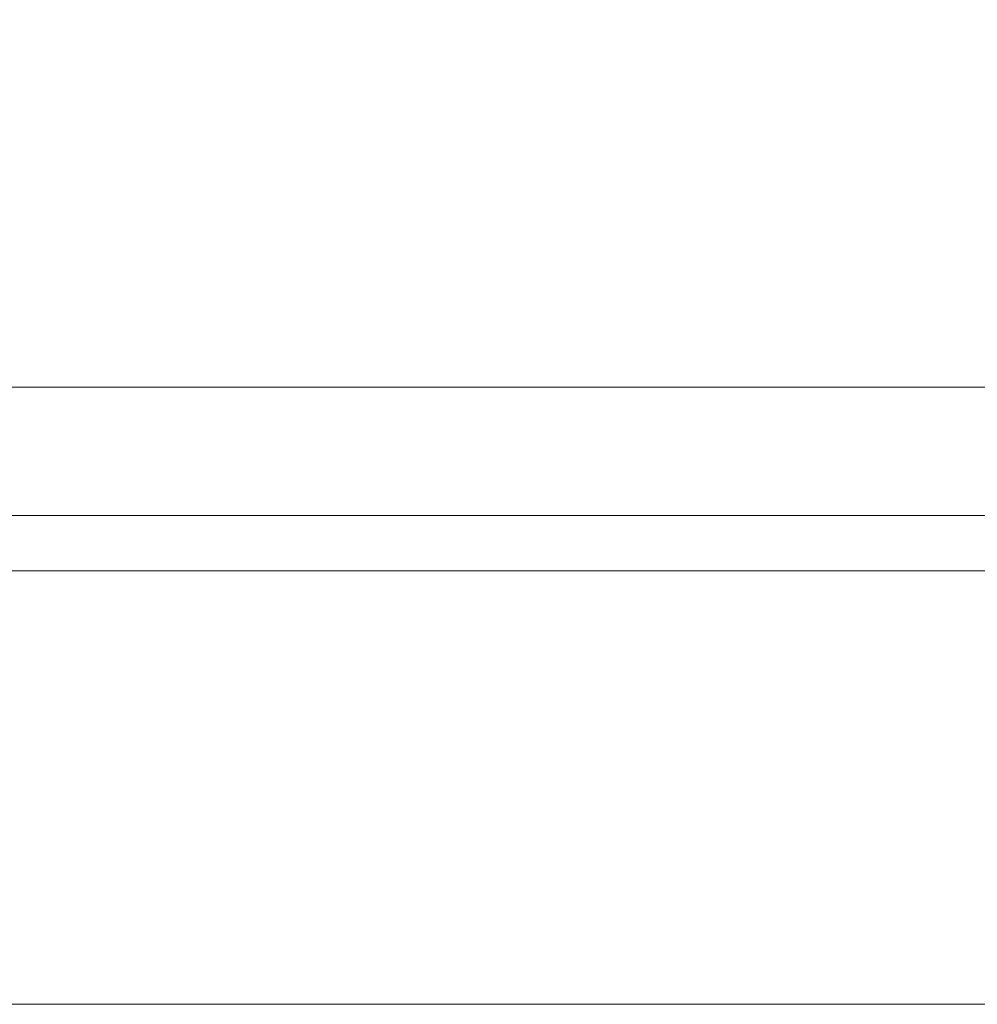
# Model space of a CAD drawing. Header units: inches. Extents: x 4 to 131, y 11 to 81.
# Tile 17 of 44: x 46.046 to 46.598, y 20.924 to 21.492. Entities that reach past the tile are written whole.
import ezdxf

# ---------------------------------------------------------------- set-up
doc = ezdxf.new("R2010")
doc.units = ezdxf.units.IN
doc.header["$LTSCALE"] = 8
doc.header["$MEASUREMENT"] = 0
doc.layers.add('Symbol (ANSI)', color=7, linetype='Continuous', lineweight=18)
doc.layers.add('Visible (ANSI)', color=7, linetype='Continuous', lineweight=13)
doc.styles.add('Note Text (ANSI)', font='RomanS.shx')
doc.dimstyles.new('Default (ANSI)$7', dxfattribs={"dimscale": 8, "dimtxt": 0.12, "dimasz": 0.098425, "dimexe": 0.125, "dimexo": 0.0625, "dimgap": 0.031496, "dimtad": 0, "dimtih": 1, "dimtoh": 1, "dimdec": 3, "dimrnd": 1e-08, "dimzin": 0, "dimdsep": 46, "dimtxsty": 'Note Text (ANSI)', "dimcen": 0.09, "dimdle": 0.393701, "dimclrd": 256, "dimclre": 256, "dimclrt": 256, "dimadec": 0, "dimazin": 1, "dimtfac": 1, "dimtofl": 0, "dimtmove": 0, "dimatfit": 3, "dimfxl": 0, "dimtolj": 1, "dimtzin": 4, "dimlwd": -1, "dimlwe": -1, "dimarcsym": 0})

msp = doc.modelspace()

# ---------------------------------------------------------------- linework, layer by layer
at = {"layer": 'Visible (ANSI)'}
for p, q in [((47.30041, 21.28), (23.30041, 21.28)), ((23.30041, 21.206), (47.30041, 21.206)), ((47.23791, 21.174), (23.23791, 21.174)), ((23.34387, 20.924), (47.25696, 20.924))]:
    msp.add_line(p, q, dxfattribs=at)

# ---------------------------------------------------------------- leaders
at = {"layer": 'Symbol (ANSI)', "annotation_type": 0, "has_hookline": 1, "hookline_direction": 0, "text_width": 13.53143}
msp.add_leader([(45.44055, 21.01017), (46.60156, 23.51171), (47.38897, 23.51171)], dimstyle='Default (ANSI)$7', override={"dimtad": 0}, dxfattribs=at)

doc.saveas('drawing.dxf')
